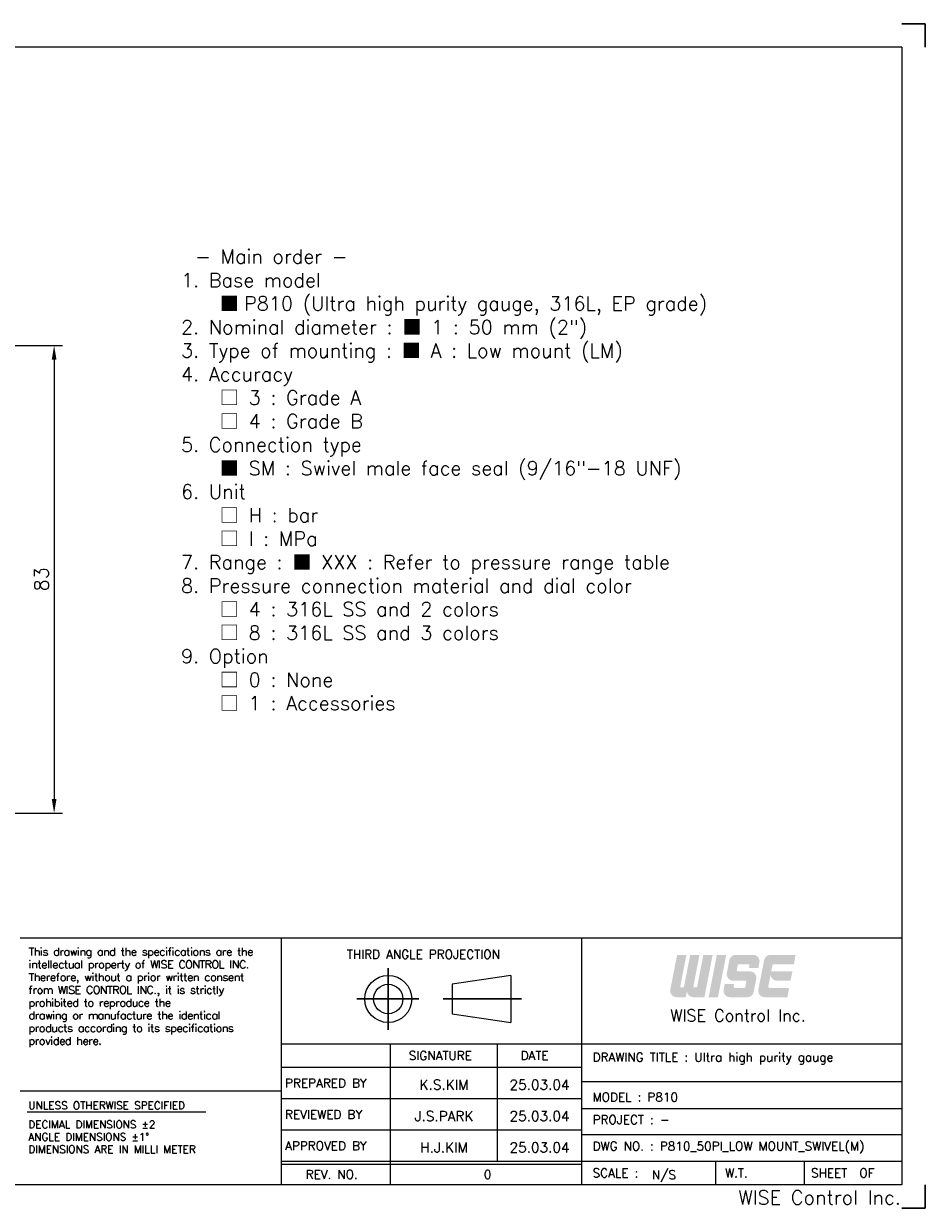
# Model space of a CAD drawing. Extents: x -352 to -55, y -2 to 208.
# Tile 2 of 2: x -215 to -55, y -2 to 208. Entities that reach past the tile are written whole.
import ezdxf
from ezdxf.enums import TextEntityAlignment as Align

# ---------------------------------------------------------------- set-up
doc = ezdxf.new("R2010")
doc.units = 0
doc.header["$LTSCALE"] = 17
doc.header["$MEASUREMENT"] = 0
doc.header["$PDMODE"] = 1
doc.linetypes.add('CENTER', pattern=[2, 1.25, -0.25, 0.25, -0.25])
doc.linetypes.add('DASHEDX2', pattern=[1.5, 1, -0.5])
doc.layers.get('0').update_dxf_attribs({"linetype": 'DASHEDX2', "lineweight": 18})
doc.layers.get('DEFPOINTS').update_dxf_attribs({"linetype": 'CONTINUOUS', "lineweight": 18})
doc.layers.add('4', color=4, linetype='CONTINUOUS', lineweight=30)
doc.styles.add('ROMANC', font='romans.shx', dxfattribs={"bigfont": 'whgtxt.shx'})
doc.styles.add('ROMANS', font='ROMANS.shx', dxfattribs={"bigfont": 'whgtxt.shx'})
doc.dimstyles.new('1', dxfattribs={"dimtxt": 2.5, "dimasz": 2.5, "dimexe": 1.5, "dimexo": 1, "dimgap": 1, "dimtad": 1, "dimdsep": 46, "dimtxsty": 'ROMANS', "dimcen": 2.5, "dimclrd": 7, "dimclre": 7, "dimclrt": 3, "dimadec": 1, "dimazin": 2, "dimtfac": 1, "dimtmove": 0, "dimatfit": 3, "dimfxl": 1, "dimlwd": 18, "dimlwe": 18, "dimarcsym": 0})

# ---------------------------------------------------------------- blocks, each defined once
blk = doc.blocks.new('*D12')
at = {"layer": '4', "color": 7, "lineweight": 18, "transparency": 16777216}
for p, q in [((-227.37, 151.32), (-207.8, 151.32)), ((-209.3, 148.82), (-209.3, 70.92)), ((-234.37, 68.42), (-207.8, 68.42))]:
    blk.add_line(p, q, dxfattribs=at)
at = {"layer": '4', "color": 7, "lineweight": -3, "transparency": 16777216}
for points in [[(-209.72, 148.82), (-208.89, 148.82), (-209.3, 151.32)], [(-209.72, 70.92), (-208.89, 70.92), (-209.3, 68.42)]]:
    blk.add_solid(points, dxfattribs=at)
at = {"layer": 'DEFPOINTS', "color": 0, "lineweight": -3, "transparency": 16777216}
for p in [(-228.37, 151.32), (-235.37, 68.42), (-209.3, 68.42)]:
    blk.add_point(p, dxfattribs=at)
at = {"layer": '4', "color": 3, "lineweight": -3, "transparency": 16777216, "insert": (-211.55, 109.87), "char_height": 2.5, "attachment_point": 5, "rotation": 90, "style": 'ROMANS'}
blk.add_mtext('83', dxfattribs=at)

msp = doc.modelspace()

# ---------------------------------------------------------------- hatches: boundary and pattern name
at = {"layer": '4', "linetype": 'CENTER'}
for points in [[(-97.104, 36.909, 0.4142136), (-95.979, 35.784), (-94.022, 35.784), (-92.563, 43.287), (-94.214, 43.287), (-95.337, 37.509), (-96.012, 37.509), (-94.889, 43.287), (-96.54, 43.287), (-97.663, 37.509), (-98.338, 37.509), (-97.215, 43.287), (-98.866, 43.287), (-100.064, 37.124, 0.4716306), (-98.959, 35.784), (-97.323, 35.784)], [(-90.162, 43.287), (-91.813, 43.287), (-93.271, 35.784), (-91.621, 35.784)], [(-85.291, 36.694), (-84.839, 39.02, 0.4716306), (-85.944, 40.36), (-88.057, 40.36, -0.4716306), (-88.278, 40.629), (-88.118, 41.454, -0.3590367), (-87.897, 41.636), (-86.254, 41.636, -0.4716306), (-86.033, 41.368), (-86.112, 40.961), (-84.462, 40.961), (-84.27, 41.946, 0.4716306), (-85.375, 43.287), (-88.484, 43.287, 0.3590367), (-89.589, 42.376), (-90.041, 40.05, 0.4716306), (-88.936, 38.71), (-86.823, 38.71, -0.4716306), (-86.602, 38.442), (-86.763, 37.616, -0.3590367), (-86.984, 37.434), (-88.626, 37.434, -0.4716306), (-88.847, 37.702), (-88.768, 38.11), (-90.418, 38.11), (-90.61, 37.124, 0.4716306), (-89.505, 35.784), (-86.396, 35.784, 0.3590367)], [(-78.995, 37.434), (-82.473, 37.434, -0.4716306), (-82.694, 37.702), (-82.498, 38.71), (-82.28, 39.835, 0.4142136), (-81.154, 38.71), (-78.747, 38.71), (-78.426, 40.36), (-82.177, 40.36), (-81.965, 41.454, -0.3590367), (-81.744, 41.636), (-78.178, 41.636), (-77.857, 43.287), (-82.332, 43.287, 0.3590367), (-83.436, 42.376), (-84.457, 37.124, 0.4716306), (-83.353, 35.784), (-79.316, 35.784)]]:
    msp.add_hatch(color=1, dxfattribs=at).paths.add_polyline_path(points)

# ---------------------------------------------------------------- linework, layer by layer
at = {"color": 4, "linetype": 'Continuous'}
for p, q in [((-59.03, 204.191), (-347.694, 204.191)), ((-59.03, 204.191), (-59.03, 2.528)), ((-215.346, 46.297), (-168.973, 46.297)), ((-168.973, 46.297), (-59.03, 46.297)), ((-128.34, 39.635), (-138.761, 38.072)), ((-138.761, 38.072), (-138.761, 32.861)), ((-128.34, 39.635), (-128.34, 31.298)), ((-138.761, 32.861), (-128.34, 31.298)), ((-59.03, 2.528), (-347.694, 2.528))]:
    msp.add_line(p, q, dxfattribs=at)
at = {"color": 3, "linetype": 'Continuous'}
for p, q in [((-168.973, 2.528), (-168.973, 46.297)), ((-115.825, 46.297), (-115.825, 2.528)), ((-168.973, 27.539), (-59.03, 27.539)), ((-149.694, 2.528), (-149.694, 27.539)), ((-130.675, 6.697), (-130.675, 27.539)), ((-168.973, 23.37), (-115.825, 23.37)), ((-215.346, 19.202), (-168.973, 19.202)), ((-168.973, 17.813), (-115.825, 17.813)), ((-214.056, 15.444), (-182.421, 15.444)), ((-168.973, 12.255), (-115.825, 12.255)), ((-92.053, 6.697), (-92.053, 2.528)), ((-76.316, 6.697), (-76.316, 2.528)), ((-168.973, 6.176), (-115.825, 6.176))]:
    msp.add_line(p, q, dxfattribs=at)
at = {"color": 7, "linetype": 'Continuous'}
for p, q in [((-59.03, 20.765), (-115.825, 20.765)), ((-115.825, 16.076), (-59.03, 16.076)), ((-59.03, 11.386), (-115.825, 11.386)), ((-168.973, 6.697), (-59.03, 6.697))]:
    msp.add_line(p, q, dxfattribs=at)
at = {"color": 4, "linetype": 'Continuous'}
for radius in [4.168, 2.605]:
    msp.add_circle((-150.077, 35.466), radius, dxfattribs=at)
at = {"layer": '4', "color": 1}
for p, q in [((-54.862, 208.36), (-59.03, 208.36)), ((-54.862, 204.191), (-54.862, 208.36)), ((-54.862, 2.528), (-54.862, -1.64)), ((-54.862, -1.64), (-59.03, -1.64))]:
    msp.add_line(p, q, dxfattribs=at)
at = {"layer": '4', "color": 1, "linetype": 'CENTER'}
for p, q in [((-150.077, 40.919), (-150.077, 30.007)), ((-155.618, 35.466), (-144.623, 35.466)), ((-140.342, 35.466), (-126.42, 35.466))]:
    msp.add_line(p, q, dxfattribs=at)

# ---------------------------------------------------------------- texts
at = {"color": 3, "linetype": 'Continuous'}
for s, height, style, p in [('THIRD ANGLE PROJECTION', 1.56316, 'ROMANS', (-157.42, 42.605)), ('SIGNATURE', 1.5632, 'ROMANS', (-146.429, 24.658)), ('DATE', 1.5632, 'ROMANS', (-126.613, 24.662)), ('DRAWING TITLE : Ultra high purity gauge', 1.56316, 'ROMANS', (-113.846, 24.372)), ('PREPARED BY', 1.56316, 'ROMANS', (-168.361, 19.773)), ('UNLESS OTHERWISE SPECIFIED', 1.35474, 'ROMANS', (-213.872, 15.917)), ('MODEL : P810', 1.56316, 'ROMANS', (-113.846, 17.293)), ('REVIEWED BY', 1.56316, 'ROMANS', (-168.361, 14.215)), ('PROJECT : -', 1.56316, 'ROMANS', (-113.846, 13.296)), ('DECIMAL DIMENSIONS %%P2', 1.35474, 'ROMANS', (-213.872, 12.543)), ('ANGLE DIMENSIONS %%P1%%D', 1.35474, 'ROMANS', (-213.872, 10.35)), ('DIMENSIONS ARE IN MILLI METER', 1.35474, 'ROMANS', (-213.872, 8.156)), ('APPROVED BY', 1.56316, 'ROMANS', (-168.361, 8.657)), ('DWG NO. : P810_50PI_LOW MOUNT_SWIVEL(M)', 1.56316, 'ROMANS', (-113.846, 8.606)), ('REV. NO.', 1.5632, 'ROMANS', (-164.705, 3.577)), ('0', 1.563, 'ROMANC', (-133.124, 3.577)), ('SCALE :         ', 1.56316, 'ROMANS', (-113.846, 3.846)), ('N/S', 1.5632, 'ROMANS', (-103.343, 3.528)), ('W.T. ', 1.5632, 'ROMANS', (-90.361, 3.846)), ('SHEET  OF', 1.5632, 'ROMANS', (-75.121, 3.846))]:
    msp.add_text(s, height=height, dxfattribs=dict(at, style=style)).set_placement(p)
at = {"color": 3, "style": 'ROMANS'}
msp.add_text('WISE Control Inc.', height=2.08421, dxfattribs=at).set_placement((-88.062, 32.541), align=Align.MIDDLE_CENTER)
at = {"color": 3, "linetype": 'Continuous', "style": 'ROMANS'}
for s, p in [('K.S.KIM', (-140.184, 19.376)), ('25.03.04', (-123.25, 19.376)), ('J.S.PARK', (-140.184, 13.818)), ('25.03.04', (-123.25, 13.818)), ('H.J.KIM', (-140.184, 8.26)), ('25.03.04', (-123.25, 8.26))]:
    msp.add_text(s, height=1.7716, dxfattribs=at).set_placement(p, align=Align.CENTER)
msp.add_text('WISE Control Inc.', height=2.50105, dxfattribs=at).set_placement((-59.194, -0.982), align=Align.RIGHT)
at = {"color": 4, "insert": (-186.805, 168.325), "char_height": 2.5, "attachment_point": 1, "style": 'ROMANS'}
msp.add_mtext_dynamic_auto_height_columns('\\pi2.5;{\\C3;- Main order -\\P\\pi0;1. Base model \\P    \\fGulim|b0|i0|c129|p50;■ \\Fromans,whgtxt|c129;P810 (Ultra high purity gauge, 316L, EP grade)\\P2. Nominal diameter : \\fGulim|b0|i0|c129|p50;■\\Fromans,whgtxt|c129; 1 : 50 mm (2") \\P3. Type of mounting : \\fGulim|b0|i0|c129|p50;■\\Fromans,whgtxt|c129; A : Low mount (LM)\\P4. Accuracy\\P    \\fGulim|b0|i0|c129|p50;□\\Fromans,whgtxt|c129; 3 : Grade A\\P    \\fGulim|b0|i0|c129|p50;□\\Fromans,whgtxt|c129; 4 : Grade B \\P5. Connection type \\P    \\fGulim|b0|i0|c129|p50;■\\Fromans,whgtxt|c129; SM : Swivel male face seal (9/16"-18 UNF)\\P6. Unit\\P    \\fGulim|b0|i0|c129|p50;□\\Fromans,whgtxt|c129; H : bar\\P    \\fGulim|b0|i0|c129|p50;□\\Fromans,whgtxt|c129; I : MPa \\P7. Range : \\fGulim|b0|i0|c129|p50;■\\Fromans,whgtxt|c129; XXX : Refer to pressure range table\\P8. Pressure connection material and dial color\\P    \\fGulim|b0|i0|c129|p50;□\\Fromans,whgtxt|c129; 4 : 316L SS and 2 colors\\P    \\fGulim|b0|i0|c129|p50;□\\Fromans,whgtxt|c129; 8 : 316L SS and 3 colors \\P9. Option\\P    \\fGulim|b0|i0|c129|p50;□\\Fromans,whgtxt|c129; 0 : None\\P    \\fGulim|b0|i0|c129|p50;□\\Fromans,whgtxt|c129; 1 : Accessories }', width=154.05447, gutter_width=0, height=87.704, count=1, dxfattribs=at)
at = {"color": 4, "linetype": 'ByBlock', "insert": (-213.852, 44.528), "char_height": 1.354737, "attachment_point": 1, "style": 'ROMANS'}
msp.add_mtext_dynamic_manual_height_columns('{\\W1.1;\\T0.9;\\C3;This drawing and the specifications are the intellectual property of WISE CONTROL INC. Therefore, without a prior written consent from WISE CONTROL INC., it is strictly prohibited to reproduce the \\Pdrawing or manufacture the identical products according to its specifications provided here. }', width=44.5, gutter_width=189.249, heights=[0], dxfattribs=at)

# ---------------------------------------------------------------- dimensions: what is measured, and where the dimension line sits
at = {"layer": '4', "lineweight": -3}
dim = msp.add_linear_dim(base=(-209.303, 68.423), p1=(-228.371, 151.323), p2=(-235.371, 68.423), angle=90, dimstyle='1', override={"dimdec": 0, "dimtmove": 0}, dxfattribs=at)
dim.commit()
dim.dimension.update_dxf_attribs({"geometry": '*D12', "text_midpoint": (-209.303, 109.873), "dimtype": 160})

doc.saveas('drawing.dxf')
